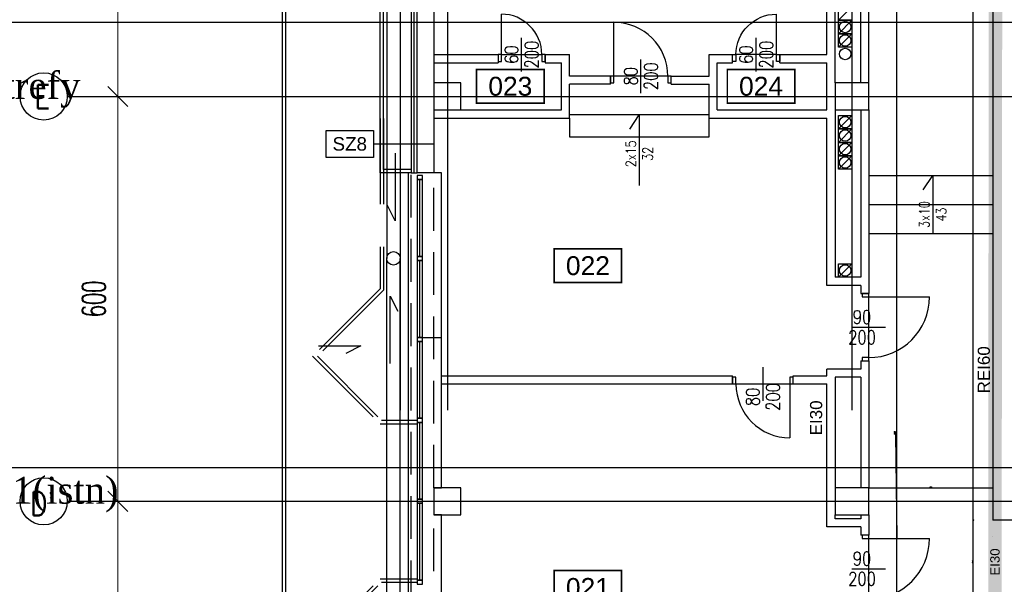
# Model space of a CAD drawing. Header units: centimetres. Extents: x -149939 to 48626, y -46000 to 152985.
# Tile 47 of 256: x -77485 to -62880, y 45770 to 54138. Entities that reach past the tile are written whole.
import ezdxf
from ezdxf.enums import TextEntityAlignment as Align

# ---------------------------------------------------------------- set-up
doc = ezdxf.new("R2010")
doc.units = ezdxf.units.CM
doc.header["$LTSCALE"] = 50
doc.header["$PDMODE"] = 35
doc.header["$PDSIZE"] = 0.1
for name, pattern in [('Kondygnacja  -0_5$0$DIVIDE', [31.75, 12.7, -6.35, 0, -6.35, 0, -6.35]), ('Kondygnacja  -0_5$0$DOT2', [3.175, 0, -3.175]), ('Kondygnacja  -0_5$0$HIDDEN', [9.525, 6.35, -3.175]), ('Osie rzutów$0$DASHDOT2', [12.7, 6.35, -3.175, 0, -3.175])]:
    doc.linetypes.add(name, pattern=pattern)
doc.layers.get('0').update_dxf_attribs({"color": 8})
doc.layers.get('DEFPOINTS').update_dxf_attribs({"color": 8})
for name, color, linetype in [('IS_zmiany 2024', 1, 'Continuous'), ('Kondygnacja  -0_5$0$ARCH_ETAPOWANIE', 8, 'Kondygnacja  -0_5$0$DIVIDE'), ('Kondygnacja  -0_5$0$ARCH_INFO_ETYK_DRZWI', 8, 'Continuous'), ('Kondygnacja  -0_5$0$ARCH_INFO_ETYK_DRZWI_IST', 8, 'Continuous'), ('Kondygnacja  -0_5$0$ARCH_INFO_ODPORNOŚĆ OGNIOWA', 8, 'Continuous'), ('Kondygnacja  -0_5$0$ARCH_INFO_OPISY_PRZEGRODY_IST', 8, 'Continuous'), ('Kondygnacja  -0_5$0$ARCH_INFO_SCHODY_IST', 8, 'Continuous'), ('Kondygnacja  -0_5$0$ARCH_MUROWANE_IST', 8, 'Continuous'), ('Kondygnacja  -0_5$0$ARCH_NIEWIDOK_IST', 8, 'Kondygnacja  -0_5$0$HIDDEN'), ('Kondygnacja  -0_5$0$ARCH_OCIEPLENIE_IST', 8, 'Continuous'), ('Kondygnacja  -0_5$0$ARCH_OTWORY_WENTYLACJA_IST', 8, 'Continuous'), ('Kondygnacja  -0_5$0$ARCH_PRZEKROJOWE_IST', 8, 'Continuous'), ('Kondygnacja  -0_5$0$ARCH_WIDOK_IST', 8, 'Continuous'), ('Kondygnacja  -0_5$0$ARCH_WYBURZENIA', 8, 'Kondygnacja  -0_5$0$DOT2'), ('Kondygnacja  -0_5$0$ARCH_ŚLUSARKA_DRZWI_IST', 8, 'Continuous'), ('Kondygnacja  -0_5$0$ARCH_ŚLUSARKA_OKNA_IST', 8, 'Continuous'), ('Kondygnacja  -0_5$0$ARCH_ŻELBET_IST', 8, 'Continuous'), ('Osie rzutów$0$ARCH_INFO_OSIE_IST', 8, 'Osie rzutów$0$DASHDOT2'), ('Osie rzutów$0$ARCH_INFO_OSIE_OPISY_IST', 8, 'Continuous'), ('Pomieszczenia -05$0$ARCH_INFO_AREA_ETYKIETY_200', 8, 'Continuous')]:
    doc.layers.add(name, color=color, linetype=linetype)
doc.layers.add('Kondygnacja  -0_5$0$ARCH_INFO_WYMIARY', color=8, linetype='Continuous', lineweight=9)
doc.layers.add('Osie rzutów$0$ARCH_INFO_WYMIARY', color=8, linetype='Continuous', lineweight=9)
doc.styles.add('Kondygnacja  -0_5$0$Arial', font='ARIAL.TTF')
doc.styles.add('Kondygnacja  -0_5$0$Romans', font='Romans.shx', dxfattribs={"width": 0.7})
doc.styles.add('Kondygnacja  -0_5$0$ROMANS-50-CM', font='romans.shx', dxfattribs={"width": 0.8, "height": 10})
doc.styles.add('Osie rzutów$0$ROMANS-250-CM', font='romans.shx', dxfattribs={"width": 0.8, "height": 50})
doc.styles.add('Osie rzutów$0$wymiary_cuprum', font='Romans.shx', dxfattribs={"width": 0.6})
doc.styles.add('Pomieszczenia -05$0$Arial', font='ARIAL.TTF')
doc.dimstyles.new('Kondygnacja  -0_5$0$Wymiary 1-100', dxfattribs={"dimtxt": 12, "dimasz": 10, "dimexe": 5, "dimexo": 0, "dimgap": 4, "dimtad": 1, "dimrnd": 0.5, "dimzin": 12, "dimdsep": 46, "dimtxsty": 'Kondygnacja  -0_5$0$Romans', "dimblk": 'Kondygnacja  -0_5$0$_Oblique', "dimcen": 10, "dimdle": 10, "dimclrt": 55, "dimazin": 0, "dimtfac": 1, "dimtmove": 1, "dimatfit": 3, "dimfxl": 8, "dimfxlon": 1, "dimtolj": 1, "dimtzin": 0, "dimarcsym": 0})
doc.dimstyles.new('Osie rzutów$0$ARCH_ CT', dxfattribs={"dimtxt": 20, "dimasz": 20, "dimexe": 12, "dimexo": 20, "dimgap": 5, "dimtad": 1, "dimdec": 1, "dimrnd": 0.5, "dimzin": 9, "dimdsep": 46, "dimtxsty": 'Osie rzutów$0$wymiary_cuprum', "dimblk": 'Osie rzutów$0$_Oblique', "dimcen": 8, "dimdle": 12, "dimclrd": 256, "dimclre": 256, "dimclrt": 55, "dimadec": 1, "dimazin": 0, "dimtfac": 1, "dimtdec": 1, "dimtmove": 1, "dimatfit": 2, "dimldrblk": 'Osie rzutów$0$_Dot', "dimfxl": 50, "dimtolj": 1, "dimtzin": 0, "dimlwd": -1, "dimlwe": -1, "dimarcsym": 0})

# ---------------------------------------------------------------- blocks, each defined once
blk = doc.blocks.new('Osie rzutów$0$_Oblique')
at = {"color": 0, "linetype": 'ByBlock', "lineweight": -2}
blk.add_line((-0.5, -0.5), (0.5, 0.5), dxfattribs=at)
blk = doc.blocks.new('*D318')
at = {"layer": 'DEFPOINTS', "color": 0}
for p in [(4545, 9800), (4511, 9200), (4545, 9200)]:
    blk.add_point(p, dxfattribs=at)
at = {"layer": 'Osie rzutów$0$ARCH_INFO_WYMIARY'}
for p, q in [((4511, 9808), (4511, 9192)), ((4530, 9800), (4503, 9800)), ((4530, 9200), (4503, 9200))]:
    blk.add_line(p, q, dxfattribs=at)
at = {"layer": 'Osie rzutów$0$ARCH_INFO_WYMIARY', "xscale": 30, "yscale": 30, "zscale": 30}
for p, rotation in [((4511, 9800), 90), ((4511, 9200), 270)]:
    blk.add_blockref('Osie rzutów$0$_Oblique', p, dxfattribs=dict(at, rotation=rotation))
at = {"layer": 'Osie rzutów$0$ARCH_INFO_WYMIARY', "color": 55, "insert": (4475.5, 9500), "char_height": 35, "attachment_point": 5, "rotation": 90, "style": 'Osie rzutów$0$wymiary_cuprum'}
blk.add_mtext('\\A1;600', dxfattribs=at)
blk = doc.blocks.new('Osie rzutów$0$_Dot')
at = {"color": 0, "linetype": 'ByBlock', "lineweight": -2}
blk.add_line((-0.5, 0), (-1, 0), dxfattribs=at)
at = {"color": 0, "linetype": 'ByBlock', "const_width": 0.5}
blk.add_lwpolyline([(-0.25, 0, 1), (0.25, 0, 1)], format="xyb", close=True, dxfattribs=at)
blk = doc.blocks.new('*D319')
at = {"layer": 'DEFPOINTS', "color": 0}
for p in [(4545, 9200), (4511, 8600), (4545, 8600)]:
    blk.add_point(p, dxfattribs=at)
at = {"layer": 'Osie rzutów$0$ARCH_INFO_WYMIARY'}
for p, q in [((4511, 9208), (4511, 8592)), ((4530, 9200), (4503, 9200)), ((4530, 8600), (4503, 8600))]:
    blk.add_line(p, q, dxfattribs=at)
at = {"layer": 'Osie rzutów$0$ARCH_INFO_WYMIARY', "xscale": 30, "yscale": 30, "zscale": 30}
for p, rotation in [((4511, 9200), 90), ((4511, 8600), 270)]:
    blk.add_blockref('Osie rzutów$0$_Oblique', p, dxfattribs=dict(at, rotation=rotation))
at = {"layer": 'Osie rzutów$0$ARCH_INFO_WYMIARY', "color": 55, "insert": (4475.5, 8900), "char_height": 35, "attachment_point": 5, "rotation": 90, "style": 'Osie rzutów$0$wymiary_cuprum'}
blk.add_mtext('\\A1;600', dxfattribs=at)
blk = doc.blocks.new('*D326')
at = {"layer": 'DEFPOINTS', "color": 0}
for p in [(4545, 10400), (4511, 9800), (4545, 9800)]:
    blk.add_point(p, dxfattribs=at)
at = {"layer": 'Osie rzutów$0$ARCH_INFO_WYMIARY'}
for p, q in [((4530, 10400), (4503, 10400)), ((4511, 10408), (4511, 9792)), ((4530, 9800), (4503, 9800))]:
    blk.add_line(p, q, dxfattribs=at)
at = {"layer": 'Osie rzutów$0$ARCH_INFO_WYMIARY', "xscale": 30, "yscale": 30, "zscale": 30}
for p, rotation in [((4511, 10400), 90), ((4511, 9800), 270)]:
    blk.add_blockref('Osie rzutów$0$_Oblique', p, dxfattribs=dict(at, rotation=rotation))
at = {"layer": 'Osie rzutów$0$ARCH_INFO_WYMIARY', "color": 55, "insert": (4475.5, 10100), "char_height": 35, "attachment_point": 5, "rotation": 90, "style": 'Osie rzutów$0$wymiary_cuprum'}
blk.add_mtext('\\A1;600', dxfattribs=at)
blk = doc.blocks.new('Kondygnacja  -0_5$0$T-drzwi_prawe-200')
at = {"layer": 'Kondygnacja  -0_5$0$ARCH_INFO_ETYK_DRZWI'}
blk.add_line((0, 0), (60, 0), dxfattribs=at)
blk.add_lwpolyline([(143.7, 17.5), (77.5, 17.5, 1), (77.5, -17.5), (143.7, -17.5, 1)], format="xyb", close=True, dxfattribs=at)
at = {"layer": 'Kondygnacja  -0_5$0$ARCH_INFO_ETYK_DRZWI', "color": 1, "style": 'Kondygnacja  -0_5$0$Arial'}
blk.add_attdef('ADS_DRZWI:ODPORNOŚĆ_OGNIOWA', text='', height=20, rotation=90, dxfattribs=at).set_placement((-25.5, 0.1), align=Align.BOTTOM_CENTER)
at = {"layer": 'Kondygnacja  -0_5$0$ARCH_INFO_ETYK_DRZWI', "style": 'Kondygnacja  -0_5$0$Romans', "width": 0.8}
for tag, p in [('ADS_DRZWI:SZEROKOŚĆ', (20.5, 8)), ('ADS_DRZWI:WYSOKOŚĆ', (20.5, -28))]:
    blk.add_attdef(tag, text='', height=22, dxfattribs=at).set_placement(p, align=Align.CENTER)
at = {"layer": 'Kondygnacja  -0_5$0$ARCH_INFO_ETYK_DRZWI', "style": 'Kondygnacja  -0_5$0$Arial'}
blk.add_attdef('ADS_DRZWI:SYMBOL', text='', height=20, dxfattribs=at).set_placement((110.7, 0), align=Align.MIDDLE)
blk = doc.blocks.new('Kondygnacja  -0_5$0$_Oblique')
at = {"color": 0, "linetype": 'ByBlock', "lineweight": -2}
blk.add_line((-0.5, -0.5), (0.5, 0.5), dxfattribs=at)
blk = doc.blocks.new('*D96')
at = {"layer": 'DEFPOINTS', "color": 0}
for p in [(-64890, 48040), (-63050, 48040), (-63050, 47200)]:
    blk.add_point(p, dxfattribs=at)
at = {"layer": 'Kondygnacja  -0_5$0$ARCH_INFO_WYMIARY', "color": 0, "lineweight": -2}
for p, q in [((-64900, 47200), (-63040, 47200)), ((-64890, 47208), (-64890, 47195)), ((-63050, 47208), (-63050, 47195))]:
    blk.add_line(p, q, dxfattribs=at)
at = {"layer": 'Kondygnacja  -0_5$0$ARCH_INFO_WYMIARY', "color": 0, "linetype": 'ByBlock', "lineweight": -2, "xscale": 10, "yscale": 10, "zscale": 10, "rotation": 180}
blk.add_blockref('Kondygnacja  -0_5$0$_Oblique', (-64890, 47200), dxfattribs=at)
at = {"layer": 'Kondygnacja  -0_5$0$ARCH_INFO_WYMIARY', "color": 0, "linetype": 'ByBlock', "lineweight": -2, "xscale": 10, "yscale": 10, "zscale": 10}
blk.add_blockref('Kondygnacja  -0_5$0$_Oblique', (-63050, 47200), dxfattribs=at)
at = {"layer": 'Kondygnacja  -0_5$0$ARCH_INFO_WYMIARY', "color": 55, "insert": (-63970, 47210), "char_height": 12, "attachment_point": 5, "style": 'Kondygnacja  -0_5$0$Romans'}
blk.add_mtext('\\A1;1840', dxfattribs=at)
blk = doc.blocks.new('*D151')
at = {"layer": 'DEFPOINTS', "color": 0}
for p in [(-64890, 62540), (-64476, 62540), (-64890, 30370)]:
    blk.add_point(p, dxfattribs=at)
at = {"layer": 'Kondygnacja  -0_5$0$ARCH_INFO_WYMIARY', "color": 0, "lineweight": -2}
for p, q in [((-64484, 62540), (-64471, 62540)), ((-64476, 30360), (-64476, 62550)), ((-64496, 48036), (-64496, 47990)), ((-64496, 47990), (-64476, 46455)), ((-64484, 30370), (-64471, 30370))]:
    blk.add_line(p, q, dxfattribs=at)
at = {"layer": 'Kondygnacja  -0_5$0$ARCH_INFO_WYMIARY', "color": 0, "linetype": 'ByBlock', "lineweight": -2, "xscale": 10, "yscale": 10, "zscale": 10}
for p, rotation in [((-64476, 62540), 90), ((-64476, 30370), 270)]:
    blk.add_blockref('Kondygnacja  -0_5$0$_Oblique', p, dxfattribs=dict(at, rotation=rotation))
at = {"layer": 'Kondygnacja  -0_5$0$ARCH_INFO_WYMIARY', "color": 55, "insert": (-64506, 48013), "char_height": 12, "attachment_point": 5, "rotation": 90, "style": 'Kondygnacja  -0_5$0$Romans'}
blk.add_mtext('\\A1;32170', dxfattribs=at)
blk = doc.blocks.new('*D171')
at = {"layer": 'DEFPOINTS', "color": 0}
for p in [(-63339, 46720), (-63050, 46720), (-63050, 45480)]:
    blk.add_point(p, dxfattribs=at)
at = {"layer": 'Kondygnacja  -0_5$0$ARCH_INFO_WYMIARY', "color": 0, "lineweight": -2}
for p, q in [((-63331, 46720), (-63344, 46720)), ((-63339, 45470), (-63339, 46730)), ((-63331, 45480), (-63344, 45480))]:
    blk.add_line(p, q, dxfattribs=at)
at = {"layer": 'Kondygnacja  -0_5$0$ARCH_INFO_WYMIARY', "color": 0, "linetype": 'ByBlock', "lineweight": -2, "xscale": 10, "yscale": 10, "zscale": 10}
for p, rotation in [((-63339, 46720), 90), ((-63339, 45480), 270)]:
    blk.add_blockref('Kondygnacja  -0_5$0$_Oblique', p, dxfattribs=dict(at, rotation=rotation))
at = {"layer": 'Kondygnacja  -0_5$0$ARCH_INFO_WYMIARY', "color": 55, "insert": (-63349, 46100), "char_height": 12, "attachment_point": 5, "rotation": 90, "style": 'Kondygnacja  -0_5$0$Romans'}
blk.add_mtext('\\A1;1240', dxfattribs=at)
blk = doc.blocks.new('*D172')
at = {"layer": 'DEFPOINTS', "color": 0}
for p in [(-63339, 62540), (-63050, 62540), (-63050, 46720)]:
    blk.add_point(p, dxfattribs=at)
at = {"layer": 'Kondygnacja  -0_5$0$ARCH_INFO_WYMIARY', "color": 0, "lineweight": -2}
for p, q in [((-63331, 62540), (-63344, 62540)), ((-63339, 46710), (-63339, 62550)), ((-63331, 46720), (-63344, 46720))]:
    blk.add_line(p, q, dxfattribs=at)
at = {"layer": 'Kondygnacja  -0_5$0$ARCH_INFO_WYMIARY', "color": 0, "linetype": 'ByBlock', "lineweight": -2, "xscale": 10, "yscale": 10, "zscale": 10}
for p, rotation in [((-63339, 62540), 90), ((-63339, 46720), 270)]:
    blk.add_blockref('Kondygnacja  -0_5$0$_Oblique', p, dxfattribs=dict(at, rotation=rotation))
at = {"layer": 'Kondygnacja  -0_5$0$ARCH_INFO_WYMIARY', "color": 55, "insert": (-63349, 54630), "char_height": 12, "attachment_point": 5, "rotation": 90, "style": 'Kondygnacja  -0_5$0$Romans'}
blk.add_mtext('\\A1;15820', dxfattribs=at)
blk = doc.blocks.new('Kondygnacja  -0_5$0$DRZWI80')
blk.add_line((-40, 0), (-40, 80))
at = {"lineweight": -3}
for p, q in [((0, -25), (0, 25)), ((40, 0), (-40, 0))]:
    blk.add_line(p, q, dxfattribs=at)
for points in [[(-45, -10), (-40, -10), (-40, 0), (-45, 0)], [(40, -10), (45, -10), (45, 0), (40, 0)]]:
    blk.add_lwpolyline(points, close=True, dxfattribs=at)
blk.add_arc((-40, 0), 80, 0, 90, dxfattribs=at)
blk = doc.blocks.new('Kondygnacja  -0_5$0$DRZWI60')
at = {"color": 0}
blk.add_line((-30, 0), (-30, 60), dxfattribs=at)
at = {"color": 0, "lineweight": -3}
for p, q in [((0, -25), (0, 25)), ((-30, 0), (30, 0))]:
    blk.add_line(p, q, dxfattribs=at)
for points in [[(-35, -10), (-30, -10), (-30, 0), (-35, 0)], [(30, -10), (35, -10), (35, 0), (30, 0)]]:
    blk.add_lwpolyline(points, close=True, dxfattribs=at)
blk.add_arc((-30, 0), 60, 0, 90, dxfattribs=at)
blk = doc.blocks.new('Kondygnacja  -0_5$0$DRZWI90')
blk.add_line((-45, 0), (-45, 90))
at = {"lineweight": -3}
for p, q in [((0, -25), (0, 25)), ((45, 0), (-45, 0))]:
    blk.add_line(p, q, dxfattribs=at)
for points in [[(-50, -10), (-45, -10), (-45, 0), (-50, 0)], [(45, -10), (50, -10), (50, 0), (45, 0)]]:
    blk.add_lwpolyline(points, close=True, dxfattribs=at)
blk.add_arc((-45, 0), 90, 0, 90, dxfattribs=at)
blk = doc.blocks.new('Pomieszczenia -05$0$etykieta_numer')
at = {"color": 0, "linetype": 'ByBlock', "const_width": 2.44}
blk.add_lwpolyline([(-50, -50), (-50, 0), (50, 0), (50, -50)], close=True, dxfattribs=at)
at = {"color": 0, "linetype": 'ByBlock', "style": 'Pomieszczenia -05$0$Arial'}
blk.add_attdef('AECAREA:NUMBER', text='', height=28, dxfattribs=at).set_placement((0, -25), align=Align.MIDDLE)
blk = doc.blocks.new('Osie rzutów')
at = {"layer": 'Osie rzutów$0$ARCH_INFO_OSIE_IST', "ltscale": 10}
for p, q in [((4930, 12510), (4930, 4623.26)), ((5000, 12510), (5000, 4512.32)), ((5600, 12510), (5600, 4512.32)), ((4436.04, 9800), (15156.54, 9800)), ((4436.04, 9200), (15156.54, 9200))]:
    blk.add_line(p, q, dxfattribs=at)
at = {"layer": 'Osie rzutów$0$ARCH_INFO_OSIE_OPISY_IST'}
for centre in [(4401.04, 9800), (4401.04, 9200)]:
    blk.add_circle(centre, 35, dxfattribs=at)
at = {"layer": 'Osie rzutów$0$ARCH_INFO_OSIE_OPISY_IST', "style": 'Osie rzutów$0$ROMANS-250-CM', "width": 0.8}
for s, p in [('E', (4387.59, 9782.21)), ("D'", (4381.22, 9178.95))]:
    blk.add_text(s, height=35, dxfattribs=at).set_placement(p)
at = {"layer": 'Osie rzutów$0$ARCH_INFO_WYMIARY'}
for base, p1, p2, picture, middle in [((4511.04, 9800), (4544.98, 10400), (4544.98, 9800), '*D326', (4475.54, 10100)), ((4511.04, 9200), (4544.98, 9800), (4544.98, 9200), '*D318', (4475.54, 9500)), ((4511.04, 8600), (4544.98, 9200), (4544.98, 8600), '*D319', (4475.54, 8900))]:
    dim = blk.add_linear_dim(base=base, p1=p1, p2=p2, angle=270, dimstyle='Osie rzutów$0$ARCH_ CT', override={"dimtxt": 35, "dimasz": 30, "dimexe": 8, "dimexo": 15, "dimgap": 18, "dimdle": 8}, dxfattribs=at)
    dim.commit()
    dim.dimension.update_dxf_attribs({"geometry": picture, "text_midpoint": middle})

msp = doc.modelspace()

# ---------------------------------------------------------------- linework, layer by layer
at = {"layer": 'IS_zmiany 2024', "color": 30}
for p, q in [((-87900, 54099.952), (-46540, 54099.952)), ((-87900, 47499.539), (-46540, 47499.539))]:
    msp.add_line(p, q, dxfattribs=at)
at = {"layer": 'Kondygnacja  -0_5$0$ARCH_ETAPOWANIE', "ltscale": 10, "const_width": 200, "elevation": 3000}
msp.add_lwpolyline([(-71680, -5690), (-71680, 9430), (-65010, 9430), (-65010, 10860), (-63050, 10860), (-62990, 77200), (-59020, 77200), (-59020, 89588.736), (-59420, 89588.736), (-59420.034, 102625.822), (-71890, 102620.19), (-71890, 102620.19), (-32748.04, 102637.868)], dxfattribs=at)
at = {"layer": 'Kondygnacja  -0_5$0$ARCH_INFO_OPISY_PRZEGRODY_IST'}
msp.add_lwpolyline([(-72239.107, 52295.597), (-72239.107, 52095.597), (-72939.107, 52095.597), (-72939.107, 52495.597), (-72239.107, 52495.597), (-72239.107, 52295.597), (-71340, 52295.597)], dxfattribs=at)
at = {"layer": 'Kondygnacja  -0_5$0$ARCH_INFO_SCHODY_IST'}
for points in [[(-68436.772, 52516.913), (-68295, 52730), (-68295, 51680)], [(-64081.772, 51616.913), (-63940, 51830), (-63940, 50970)]]:
    msp.add_lwpolyline(points, dxfattribs=at)
at = {"layer": 'Kondygnacja  -0_5$0$ARCH_MUROWANE_IST', "ltscale": 4}
for p, q in [((-63050, 62540), (-63050, 46720)), ((-65510, 53620), (-65510, 58800)), ((-65390, 53200), (-65390, 58800)), ((-65010, 53200), (-65010, 58800)), ((-64890, 53200), (-64890, 58800)), ((-71340, 53620), (-70390, 53620)), ((-70390, 53620), (-70390, 53500)), ((-69690, 53620), (-69330, 53620)), ((-69690, 53620), (-69690, 53500)), ((-69330, 53300), (-69330, 53620)), ((-67260, 53300), (-67260, 53620)), ((-67260, 53620), (-66910, 53620)), ((-66910, 53500), (-66910, 53620)), ((-66210, 53620), (-65510, 53620)), ((-66210, 53500), (-66210, 53620)), ((-71340, 53500), (-70390, 53500)), ((-69690, 53500), (-69450, 53500)), ((-69450, 52800), (-69450, 53500)), ((-67140, 52800), (-67140, 53500)), ((-67140, 53500), (-66910, 53500)), ((-66210, 53500), (-65510, 53500)), ((-65510, 52800), (-65510, 53500)), ((-68720, 53300), (-69330, 53300)), ((-69330, 52680), (-69330, 53180)), ((-68720, 53180), (-69330, 53180)), ((-68720, 53180), (-68720, 53300)), ((-67820, 53180), (-67820, 53300)), ((-67820, 53300), (-67260, 53300)), ((-67820, 53180), (-67260, 53180)), ((-67260, 52680), (-67260, 53180)), ((-70940, 52800), (-69450, 52800)), ((-67140, 52800), (-65510, 52800)), ((-65390, 52800), (-65390, 50320)), ((-65010, 52800), (-65010, 50320)), ((-64890, 52800), (-64890, 50080)), ((-71340, 52680), (-69330, 52680)), ((-71291.428, 52680), (-69330, 52680)), ((-67260, 52680), (-65510, 52680)), ((-65510, 50200), (-65510, 52680)), ((-65010, 50320), (-65390, 50320)), ((-65010, 50200), (-65510, 50200)), ((-65010, 50200), (-65010, 50080)), ((-65010, 50080), (-64890, 50080)), ((-71510, 49430), (-71230, 49430)), ((-65010, 49080), (-65010, 48960)), ((-65010, 49080), (-64890, 49080)), ((-64890, 49080), (-64890, 47200)), ((-65510, 48860), (-65510, 48960)), ((-65010, 48960), (-65510, 48960)), ((-71230, 48860), (-66910, 48860)), ((-66910, 48740), (-66910, 48860)), ((-66010, 48860), (-65510, 48860)), ((-66010, 48740), (-66010, 48860)), ((-65390, 48840), (-65390, 47200)), ((-65010, 48840), (-65390, 48840)), ((-65010, 48840), (-65010, 47200)), ((-71230, 48740), (-66910, 48740)), ((-66010, 48740), (-65510, 48740)), ((-65510, 46620), (-65510, 48740)), ((-65390, 46740), (-65390, 46800)), ((-65010, 46740), (-65390, 46740)), ((-65010, 46800), (-65010, 46740)), ((-64890, 46800), (-64890, 46500)), ((-64890, 46800), (-64890, 46500)), ((-65010, 46620), (-65510, 46620)), ((-65010, 46620), (-65010, 46500)), ((-62740, 46720), (-63050, 46720)), ((-64890, 46500), (-65010, 46500))]:
    msp.add_line(p, q, dxfattribs=at)
msp.add_lwpolyline([(-71590, 60200), (-71340, 60200), (-71340, 51868.29), (-71590, 51868.29)], close=True, dxfattribs=at)
at = {"layer": 'Kondygnacja  -0_5$0$ARCH_NIEWIDOK_IST', "ltscale": 2}
for p, q in [((-71680, 11200), (-71680, 51868.29)), ((-71340, 47200), (-71340, 51868.29)), ((-71340, 41200), (-71340, 46800))]:
    msp.add_line(p, q, dxfattribs=at)
at = {"layer": 'Kondygnacja  -0_5$0$ARCH_NIEWIDOK_IST', "ltscale": 4}
for points in [[(-72139.986, 52675), (-72140.002, 50150), (-73140.002, 49150), (-72140.002, 48150), (-71590, 48150)], [(-72089.986, 52675), (-72090.002, 50129.289), (-73069.291, 49150), (-72119.291, 48200), (-71590, 48200)], [(-72140, 11200), (-72140.002, 43850), (-73140.002, 44850), (-72140.002, 45850), (-71590, 45850)], [(-72090.015, 11200), (-72090.002, 43870.711), (-73069.291, 44850), (-72119.291, 45800), (-71590, 45800)]]:
    msp.add_lwpolyline(points, dxfattribs=at)
at = {"layer": 'Kondygnacja  -0_5$0$ARCH_OCIEPLENIE_IST'}
msp.add_line((-71635, 51868.29), (-71635, 60200), dxfattribs=at)
at = {"layer": 'Kondygnacja  -0_5$0$ARCH_OTWORY_WENTYLACJA_IST'}
for p, q in [((-65140, 54330), (-65340, 54130)), ((-65140, 54130), (-65340, 53930)), ((-65140, 53930), (-65340, 53730)), ((-65140, 52720), (-65340, 52520)), ((-65140, 52520), (-65340, 52320)), ((-65140, 52320), (-65340, 52120)), ((-65140, 52120), (-65340, 51920)), ((-65140, 50520), (-65340, 50320))]:
    msp.add_line(p, q, dxfattribs=at)
for points in [[(-65140, 54130), (-65340, 54130), (-65340, 54330), (-65140, 54330)], [(-65140, 53930), (-65340, 53930), (-65340, 54130), (-65140, 54130)], [(-65140, 53730), (-65340, 53730), (-65340, 53930), (-65140, 53930)], [(-65140, 52520), (-65340, 52520), (-65340, 52720), (-65140, 52720)], [(-65140, 52320), (-65340, 52320), (-65340, 52520), (-65140, 52520)], [(-65140, 52120), (-65340, 52120), (-65340, 52320), (-65140, 52320)], [(-65140, 51920), (-65340, 51920), (-65340, 52120), (-65140, 52120)], [(-65140, 50320), (-65340, 50320), (-65340, 50520), (-65140, 50520)]]:
    msp.add_lwpolyline(points, close=True, dxfattribs=at)
for centre in [(-65240, 54030), (-65240, 53830), (-65240, 52620), (-65240, 52420), (-65240, 52220), (-65240, 52020), (-65240, 50420)]:
    msp.add_circle(centre, 85, dxfattribs=at)
at = {"layer": 'Kondygnacja  -0_5$0$ARCH_PRZEKROJOWE_IST', "ltscale": 4}
for p, q in [((-71840, 68850), (-71840, 50600)), ((-72040, 68650), (-72040, 50600)), ((-72140, 51868.29), (-72140, 60200)), ((-72090, 51918.29), (-72090, 60150)), ((-71680, 51868.29), (-72140, 51868.29)), ((-71680, 51918.29), (-72090, 51918.29))]:
    msp.add_line(p, q, dxfattribs=at)
msp.add_lwpolyline([(-71590, 60200), (-71680, 60200), (-71680, 51868.29), (-71590, 51868.29)], dxfattribs=at)
msp.add_circle((-65240, 53630), 85, dxfattribs=at)
at = {"layer": 'Kondygnacja  -0_5$0$ARCH_WIDOK_IST'}
for p, q in [((-73590, 67100), (-73590, 10680)), ((-73540, 67150), (-73540, 10780)), ((-67260, 52730), (-69330, 52730)), ((-71913.799, 52158.315), (-71913.799, 51158.315)), ((-71680, 51868.29), (-71720, 51868.29)), ((-64890, 51830), (-63050, 51830)), ((-71913.799, 51158.315), (-72029.947, 51383.196)), ((-64890, 51400), (-63050, 51400)), ((-64890, 50970), (-63050, 50970)), ((-72040, 10780), (-72040, 50600)), ((-71840, 10776.088), (-71840, 50600)), ((-71991.354, 49041.685), (-71991.354, 50041.685)), ((-71991.354, 50041.685), (-71875.205, 49816.804)), ((-73054.905, 49305.553), (-72424.668, 49305.553)), ((-72424.668, 49305.553), (-72649.549, 49189.405))]:
    msp.add_line(p, q, dxfattribs=at)
for points in [[(-69330, 52680), (-69330, 52400), (-67260, 52400), (-67260, 52680)], [(-71680, 11200), (-71720, 11200), (-71720, 51868.29)], [(-71340, 47200), (-71230, 47200), (-71230, 51868.29), (-71340, 51868.29)], [(-71340, 41200), (-71230, 41200), (-71230, 46800), (-71340, 46800)]]:
    msp.add_lwpolyline(points, dxfattribs=at)
msp.add_circle((-71940, 50600), 100, dxfattribs=at)
at = {"layer": 'Kondygnacja  -0_5$0$ARCH_WYBURZENIA', "ltscale": 6}
msp.add_lwpolyline([(-62740, 46720), (-62740, 46480), (-63050, 46480), (-63050, 46720)], close=True, dxfattribs=at)
at = {"layer": 'Kondygnacja  -0_5$0$ARCH_ŚLUSARKA_OKNA_IST'}
for p, q in [((-71550, 50630), (-71550, 51770)), ((-71550, 49430), (-71550, 50570)), ((-71550, 48230), (-71550, 49370)), ((-71550, 47030), (-71550, 48170)), ((-71550, 45830), (-71550, 46970))]:
    msp.add_line(p, q, dxfattribs=at)
for points in [[(-71510, 51770), (-71510, 51830), (-71590, 51830), (-71590, 51770)], [(-71510, 50630), (-71510, 51770), (-71590, 51770), (-71590, 50630)], [(-71510, 50570), (-71510, 50630), (-71590, 50630), (-71590, 50570)], [(-71510, 49430), (-71510, 50570), (-71590, 50570), (-71590, 49430)], [(-71510, 49370), (-71510, 49430), (-71590, 49430), (-71590, 49370)], [(-71510, 48230), (-71510, 49370), (-71590, 49370), (-71590, 48230)], [(-71510, 48170), (-71510, 48230), (-71590, 48230), (-71590, 48170)], [(-71510, 47030), (-71510, 48170), (-71590, 48170), (-71590, 47030)], [(-71510, 46970), (-71510, 47030), (-71590, 47030), (-71590, 46970)], [(-71510, 45830), (-71510, 46970), (-71590, 46970), (-71590, 45830)], [(-71510, 45770), (-71510, 45830), (-71590, 45830), (-71590, 45770)]]:
    msp.add_lwpolyline(points, close=True, dxfattribs=at)
at = {"layer": 'Kondygnacja  -0_5$0$ARCH_ŻELBET_IST', "ltscale": 4}
for points in [[(-71340, 52800), (-70940, 52800), (-70940, 53200), (-71340, 53200)], [(-65390, 52800), (-64890, 52800), (-64890, 53200), (-65390, 53200)], [(-65390, 52800), (-64890, 52800), (-64890, 53200), (-65390, 53200)], [(-71340, 46800), (-70940, 46800), (-70940, 47200), (-71340, 47200)], [(-65390, 46800), (-64890, 46800), (-64890, 47200), (-65390, 47200)], [(-65390, 46800), (-64890, 46800), (-64890, 47200), (-65390, 47200)]]:
    msp.add_lwpolyline(points, close=True, dxfattribs=at)

# ---------------------------------------------------------------- block references
at = {"layer": 'Kondygnacja  -0_5$0$ARCH_INFO_ETYK_DRZWI', "linetype": 'Continuous', "xscale": 7, "yscale": 7, "zscale": 7}
msp.add_blockref('Kondygnacja  -0_5$0$T-drzwi_prawe-200', (-62727.622, 46100), dxfattribs=at).add_auto_attribs({'ADS_DRZWI:ODPORNOŚĆ_OGNIOWA': 'EI30', 'ADS_DRZWI:SZEROKOŚĆ': '107', 'ADS_DRZWI:SYMBOL': 'DA31F1', 'ADS_DRZWI:WYSOKOŚĆ': '200'})
at = {"layer": 'Kondygnacja  -0_5$0$ARCH_ŚLUSARKA_DRZWI_IST', "yscale": 10, "zscale": 10}
for name, p, xscale in [('Kondygnacja  -0_5$0$DRZWI60', (-70040, 53620), 10), ('Kondygnacja  -0_5$0$DRZWI60', (-66560, 53620), -10), ('Kondygnacja  -0_5$0$DRZWI80', (-68270, 53300), 10)]:
    msp.add_blockref(name, p, dxfattribs=dict(at, xscale=xscale))
at = {"layer": 'Kondygnacja  -0_5$0$ARCH_ŚLUSARKA_DRZWI_IST', "xscale": 10, "yscale": 10, "zscale": 10}
for name, p, rotation in [('Kondygnacja  -0_5$0$DRZWI90', (-64890, 49580), 270), ('Kondygnacja  -0_5$0$DRZWI80', (-66460, 48740), 180), ('Kondygnacja  -0_5$0$DRZWI90', (-64890, 46000), 270)]:
    msp.add_blockref(name, p, dxfattribs=dict(at, rotation=rotation))
at = {"layer": 'Osie rzutów$0$ARCH_INFO_OSIE_OPISY_IST', "color": 30, "xscale": 10, "yscale": 10, "zscale": 10}
msp.add_blockref('Osie rzutów', (-121140, -45000), dxfattribs=at)
at = {"layer": 'Pomieszczenia -05$0$ARCH_INFO_AREA_ETYKIETY_200', "linetype": 'Continuous', "xscale": 10, "yscale": 10, "zscale": 10}
for p, values in [((-70207.278, 53401.51), {'AECAREA:NUMBER': '023'}), ((-66488.112, 53401.51), {'AECAREA:NUMBER': '024'}), ((-69056.357, 50742.205), {'AECAREA:NUMBER': '022'}), ((-69056.357, 45972.802), {'AECAREA:NUMBER': '021'})]:
    msp.add_blockref('Pomieszczenia -05$0$etykieta_numer', p, dxfattribs=at).add_auto_attribs(values)

# ---------------------------------------------------------------- texts
at = {"layer": 'IS_zmiany 2024', "color": 30, "char_height": 400, "width": 11583.83059, "attachment_point": 1}
for s, insert in [('\\fTimes New Roman|b0|i0|c238|p18;\\A1;SALKA 1:\\PNAWIEW: -1.N1(nowy), -1.N2(nowy)\\PWYWIEW:-1.11(istn)\\P\\PInne zmiany:\\Pusunięty VAV-1.08, dodatkowe dla strefy wspólnej: -1.N3', (-86717.556, 56697.722, 7680)), ('{\\A1;\\fTimes New Roman|b0|i0|c238|p18;SALKA 2:\\PNAWIEW: -1.N4(nowy), -1.16(istn),-1.31(istn)\\PWYWIEW:-1.17(istn)\\P}', (-87578.604, 48030.856, 7680))]:
    msp.add_mtext(s, dxfattribs=dict(at, insert=insert))
at = {"layer": 'Kondygnacja  -0_5$0$ARCH_INFO_ETYK_DRZWI_IST', "char_height": 200, "width": 100, "attachment_point": 5, "rotation": 90, "line_spacing_factor": 0.9, "style": 'Kondygnacja  -0_5$0$ROMANS-50-CM'}
for s, insert in [('60\\P200', (-70040, 53620)), ('60\\P200', (-66560, 53620)), ('80\\P200', (-68270, 53300)), ('80\\P200', (-66460, 48547.269))]:
    msp.add_mtext(s, dxfattribs=dict(at, insert=insert))
at = {"layer": 'Kondygnacja  -0_5$0$ARCH_INFO_ETYK_DRZWI_IST', "char_height": 200, "width": 100, "attachment_point": 5, "line_spacing_factor": 0.9, "style": 'Kondygnacja  -0_5$0$ROMANS-50-CM'}
for insert in [(-64990, 49580), (-64990, 46000)]:
    msp.add_mtext('90\\P200', dxfattribs=dict(at, insert=insert))
at = {"layer": 'Kondygnacja  -0_5$0$ARCH_INFO_ODPORNOŚĆ OGNIOWA', "char_height": 180, "width": 533.32525, "attachment_point": 5, "rotation": 90, "style": 'Kondygnacja  -0_5$0$Arial'}
for s, insert in [('\\PREI60', (-63332.666, 48948.654)), ('\\PEI30', (-65820.54, 48236.401))]:
    msp.add_mtext(s, dxfattribs=dict(at, insert=insert))
at = {"layer": 'Kondygnacja  -0_5$0$ARCH_INFO_OPISY_PRZEGRODY_IST', "insert": (-72589.107, 52295.597), "char_height": 200, "width": 700, "attachment_point": 5, "style": 'Kondygnacja  -0_5$0$Arial'}
msp.add_mtext('SZ8', dxfattribs=at)
at = {"layer": 'Kondygnacja  -0_5$0$ARCH_INFO_SCHODY_IST', "char_height": 150, "width": 100, "attachment_point": 5, "rotation": 90, "style": 'Kondygnacja  -0_5$0$ROMANS-50-CM'}
for s, insert in [('2x15 32', (-68295, 52149.661)), ('3x10 43', (-63940, 51249.661))]:
    msp.add_mtext(s, dxfattribs=dict(at, insert=insert))

# ---------------------------------------------------------------- dimensions: what is measured, and where the dimension line sits
at = {"layer": 'Kondygnacja  -0_5$0$ARCH_INFO_WYMIARY'}
dim = msp.add_linear_dim(base=(-64476.423, 62540), p1=(-64890, 30370), p2=(-64890, 62540), angle=90, dimstyle='Kondygnacja  -0_5$0$Wymiary 1-100', dxfattribs=at)
dim.commit()
dim.dimension.update_dxf_attribs({"geometry": '*D151', "text_midpoint": (-64495.679, 47994.46), "dimtype": 160})
for base, p1, p2, picture, middle in [((-63338.705, 62540), (-63050, 46720), (-63050, 62540), '*D172', (-63348.705, 54630)), ((-63338.705, 46720), (-63050, 45480), (-63050, 46720), '*D171', (-63348.705, 46100))]:
    dim = msp.add_linear_dim(base=base, p1=p1, p2=p2, angle=90, dimstyle='Kondygnacja  -0_5$0$Wymiary 1-100', dxfattribs=at)
    dim.commit()
    dim.dimension.update_dxf_attribs({"geometry": picture, "text_midpoint": middle})
dim = msp.add_linear_dim(base=(-63050, 47199.691), p1=(-64890, 48040), p2=(-63050, 48040), dimstyle='Kondygnacja  -0_5$0$Wymiary 1-100', dxfattribs=at)
dim.commit()
dim.dimension.update_dxf_attribs({"geometry": '*D96', "text_midpoint": (-63970, 47209.691)})

doc.saveas('drawing.dxf')
